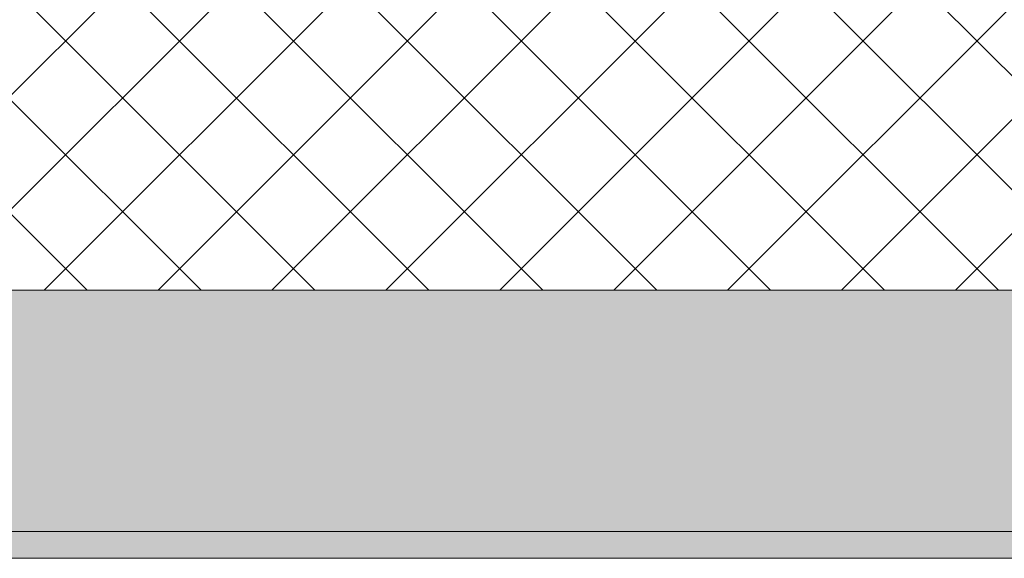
# Model space of a CAD drawing. Header units: millimetres. Extents: x -40968 to 13979, y -19284 to 4746.
# Tile 23 of 256: x -23033 to -22667, y -1699 to -1498. Entities that reach past the tile are written whole.
import ezdxf

# ---------------------------------------------------------------- set-up
doc = ezdxf.new("R2010")
doc.units = ezdxf.units.MM
doc.header["$MEASUREMENT"] = 0
doc.layers.add('12_FAÇ_Façana', color=7, linetype='Continuous')
doc.layers.add('12_FAÇ_Façana_Pluma_Nº__102', color=7, linetype='Continuous', lineweight=5, true_color=0xcccccc)
doc.layers.add('12_FAÇ_Façana_Pluma_Nº__174', color=7, linetype='Continuous', lineweight=13, true_color=0xe4ad2c)
doc.layers.add('12_FAÇ_Façana_Pluma_Nº__7', color=7, linetype='Continuous', lineweight=5)

# ---------------------------------------------------------------- blocks, each defined once
blk = doc.blocks.new('Muro_14_1', base_point=(-24166.43, -1193.98))
at = {"layer": '12_FAÇ_Façana_Pluma_Nº__102', "linetype": 'Continuous', "lineweight": 0, "true_color": 0xe5e5e5}
for points in [[(-21871.11, -1598.98), (-23038.42, -1598.98), (-23038.42, -1688.98), (-20233.93, -1688.98), (-20233.93, -1598.98), (-21518.13, -1598.98), (-21518.13, -1638.98), (-21871.11, -1638.98)], [(-24166.43, -1698.98), (-20233.93, -1698.98), (-20233.93, -1688.98), (-24166.43, -1688.98)]]:
    blk.add_hatch(color=254, dxfattribs=at).paths.add_polyline_path(points)
at = {"layer": '12_FAÇ_Façana_Pluma_Nº__174', "linetype": 'Continuous', "lineweight": 13, "true_color": 0xe4ad2c}
h = blk.add_hatch(dxfattribs=at)
h.set_pattern_fill('SATE_Aislamiento_0001', color=42, style=0, pattern_type=2)
h.set_pattern_definition([(45, (0, 0), (-21.213203, 21.213203), []), (135, (0, 0), (21.213203, 21.213203), [])])
h.paths.add_polyline_path([(-23038.42, -1598.98), (-21871.11, -1598.98), (-21871.11, -1418.98), (-23038.42, -1418.98)])
at = {"layer": '12_FAÇ_Façana_Pluma_Nº__7', "color": 7, "linetype": 'Continuous', "lineweight": 5}
for p, q in [((-23038.42, -1598.98), (-21871.11, -1598.98)), ((-23038.42, -1688.98), (-20233.93, -1688.98))]:
    blk.add_line(p, q, dxfattribs=at)
at = {"layer": '12_FAÇ_Façana_Pluma_Nº__7', "color": 7, "linetype": 'Continuous', "lineweight": 5, "flags": 128}
blk.add_lwpolyline([(-24166.43, -1698.98), (-20233.93, -1698.98)], dxfattribs=at)

msp = doc.modelspace()

# ---------------------------------------------------------------- block references
at = {"layer": '12_FAÇ_Façana', "color": 7, "lineweight": 20}
msp.add_blockref('Muro_14_1', (-24166.43, -1193.98), dxfattribs=at)

doc.saveas('drawing.dxf')
